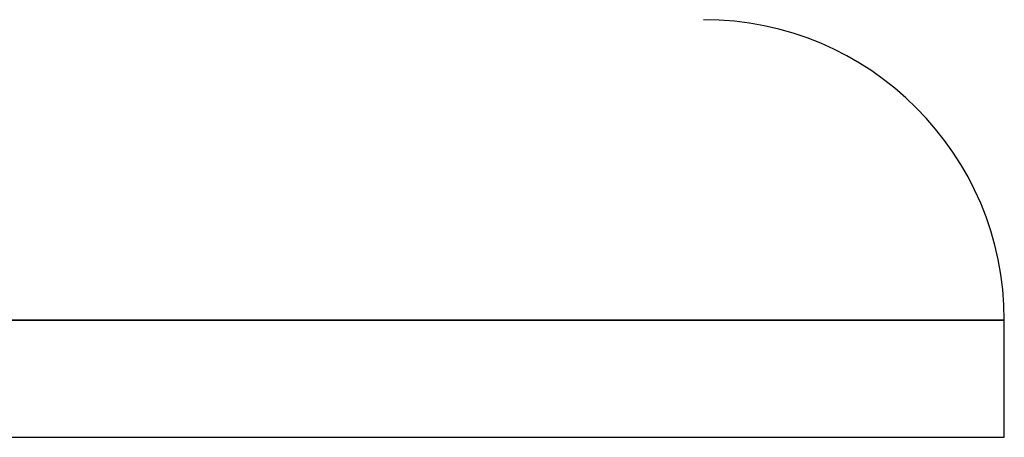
# Model space of a CAD drawing. Header units: millimetres. Extents: x -575 to 575, y -439 to 445.
# Tile 20 of 20: x 432 to 575, y 79 to 140. Entities that reach past the tile are written whole.
import ezdxf

# ---------------------------------------------------------------- set-up
doc = ezdxf.new("R2010")
doc.units = ezdxf.units.MM
doc.layers.add('HIDDEN', color=7, linetype='Continuous')
doc.layers.add('THICK', color=7, linetype='Continuous')

msp = doc.modelspace()

# ---------------------------------------------------------------- linework, layer by layer
at = {"layer": 'HIDDEN'}
msp.add_line((575, 96.08), (0, 96.08), dxfattribs=at)
at = {"layer": 'THICK'}
for p, q in [((0, 96.08), (575, 96.08)), ((575, 79), (575, 96.08)), ((-575, 79), (575, 79))]:
    msp.add_line(p, q, dxfattribs=at)
msp.add_arc((531.2, 96.08), 43.8, 0, 90, dxfattribs=at)

doc.saveas('drawing.dxf')
